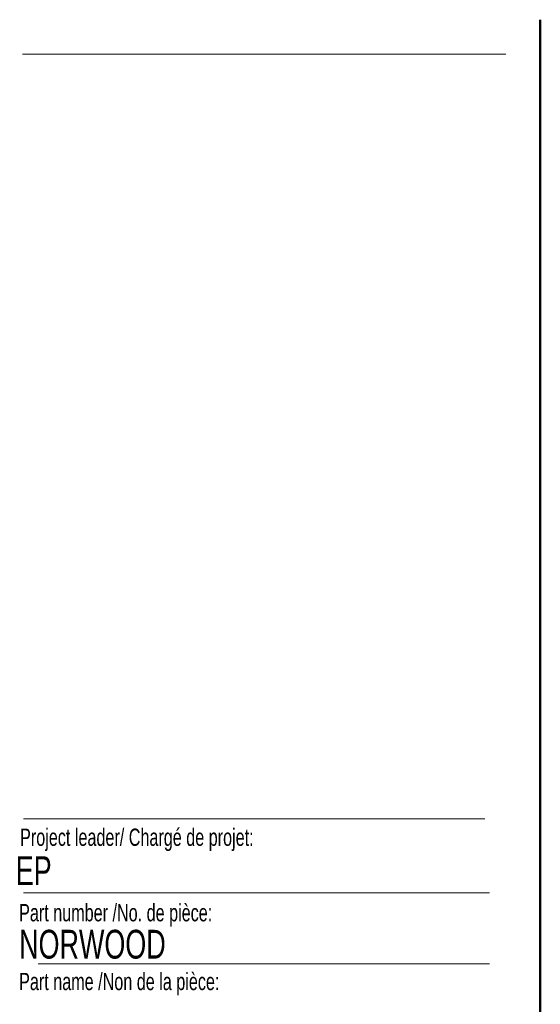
# Paper-space layout 'Sheet3' of a CAD drawing. Header units: inches. Extents: x 0.5 to 19.2, y -4 to 10.7.
# Tile 14 of 14: x 14.5 to 16.4, y 7.1 to 10.6. Entities that reach past the tile are written whole.
import ezdxf

# ---------------------------------------------------------------- set-up
doc = ezdxf.new("R2010")
doc.units = ezdxf.units.IN
doc.header["$MEASUREMENT"] = 0
doc.layers.add('FORMAT', color=7, linetype='Continuous')
doc.styles.add('SLDTEXTSTYLE0', font='TXT', dxfattribs={"width": 0.7})

psp = doc.layouts.new('Sheet3')

# ---------------------------------------------------------------- linework, layer by layer
at = {"color": 7, "linetype": 'Continuous', "lineweight": 50}
psp.add_line((16.3762516, 0.3920732), (16.3762516, 10.6420732), dxfattribs=at)
at = {"color": 7, "linetype": 'Continuous', "lineweight": 18}
for p, q in [((14.5012516, 10.5170732), (16.2512516, 10.5170732)), ((14.5052809, 7.4796461), (16.192868, 7.4796461)), ((14.5578273, 7.2228331), (16.192868, 7.2228331))]:
    psp.add_line(p, q, dxfattribs=at)
at = {"layer": 'FORMAT', "color": 250, "lineweight": 18, "true_color": 0x454545}
psp.add_line((14.5052809, 7.7477891), (16.1756542, 7.7477891), dxfattribs=at)

# ---------------------------------------------------------------- texts
at = {"color": 7, "linetype": 'Continuous', "lineweight": 0, "attachment_point": 1, "style": 'SLDTEXTSTYLE0'}
for s, insert, char_height in [('Project leader/ Chargé de projet:', (14.4927736, 7.7128037), 0.0625), ('EP', (14.4770103, 7.6126145), 0.10416667), ('Part number /No. de pièce:', (14.4892638, 7.4395042), 0.0625), ('NORWOOD', (14.4892638, 7.3462932), 0.10416667)]:
    psp.add_mtext(s, dxfattribs=dict(at, insert=insert, char_height=char_height))
at = {"layer": 'FORMAT', "insert": (14.4892638, 7.1904184), "char_height": 0.0625, "attachment_point": 1, "style": 'SLDTEXTSTYLE0'}
psp.add_mtext('Part name /Non de la pièce:', dxfattribs=at)

doc.saveas('drawing.dxf')
